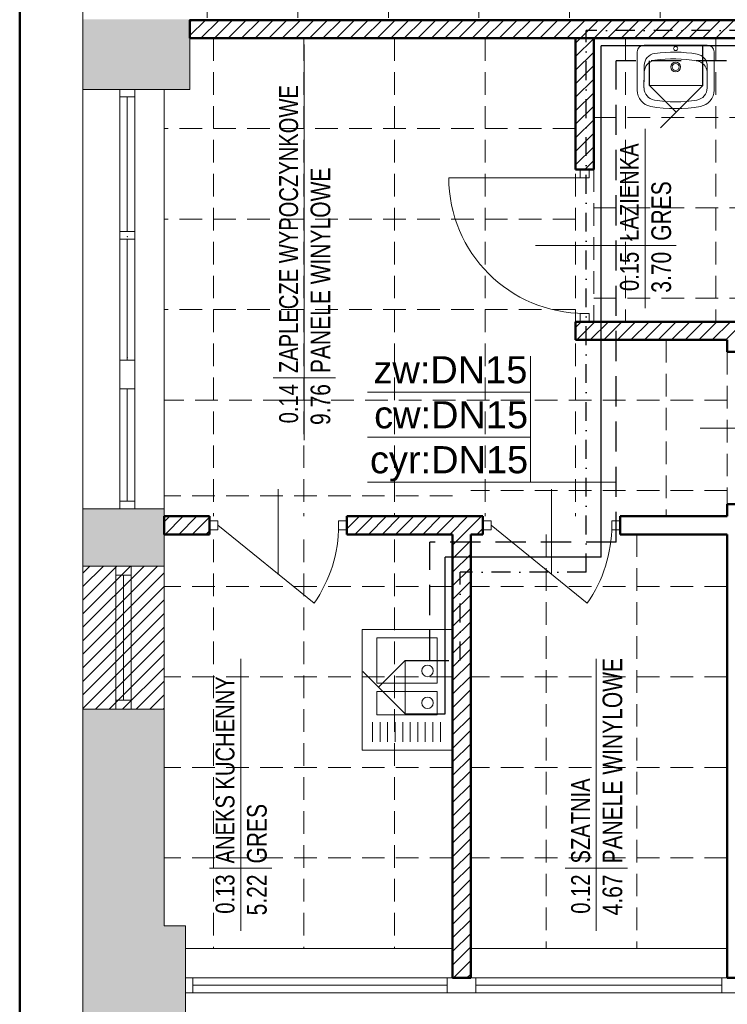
# Model space of a CAD drawing. Header units: millimetres. Extents: x -23540 to 53212, y -37964 to 41185.
# Tile 37 of 203: x -9233 to -8764, y -32127 to -31474. Entities that reach past the tile are written whole.
import ezdxf
from ezdxf.enums import TextEntityAlignment as Align

# ---------------------------------------------------------------- set-up
doc = ezdxf.new("R2010")
doc.units = ezdxf.units.MM
for name, pattern in [('DASHDOT', [1, 0.5, -0.25, 0, -0.25]), ('DASHED', [0.75, 0.5, -0.25]), ('DASHEDX2', [1.5, 1, -0.5])]:
    doc.linetypes.add(name, pattern=pattern)
doc.layers.get('0').update_dxf_attribs({"lineweight": 18})
for name, color, linetype, lineweight in [('BA_met', 7, 'Continuous', 18), ('Cienka', 7, 'Continuous', 18), ('M_Ramki rysunków', 2, 'Continuous', 18), ('mm_CWP', 210, 'DASHDOT', 30), ('mm_CWU', 20, 'DASHED', 30), ('mm_woda_armatura', 7, 'Continuous', 20), ('mm_woda_opisy', 7, 'Continuous', 13), ('mm_ZWU', 5, 'Continuous', 30), ('PG_PRZERYWANE_ŚREDNIE', 1, 'DASHEDX2', 18), ('PG_WIDOKOWE_CIENKIE', 1, 'Continuous', 18), ('PG_WYPOSAŻENIE', 1, 'Continuous', 18), ('PG_ŚCIANY_DZIAŁOWE', 3, 'Continuous', 18), ('Wyposażenie', 134, 'Continuous', 18), ('WYPOSAŻENIE GARAŻU', 253, 'Continuous', 5)]:
    doc.layers.add(name, color=color, linetype=linetype, lineweight=lineweight)
doc.styles.add('ROMANS', font='bikromsw.shx', dxfattribs={"width": 0.8})
doc.styles.get("Standard").update_dxf_attribs({"font": 'arial.ttf'})
doc.linetypes.add('HOT_WATER_SUPPLY', pattern='A,0.5,-0.2,["HW",Standard,S=0.1,R=0,X=-0.1,Y=-0.05],-0.2', length=0.9)

# ---------------------------------------------------------------- blocks, each defined once
blk = doc.blocks.new('jamb')
blk.add_lwpolyline([(-0.5, -0.5), (-0.5, 0.5), (0.5, 0.5), (0.5, -0.5)], close=True)
blk = doc.blocks.new('dr1h901')
at = {"color": 0}
blk.add_line((-0.5, 0), (-0.5, 1), dxfattribs=at)
blk.add_line((0, 0.3622), (0, -0.2655))
blk.add_arc((-0.5, 0), 1, 0, 90, dxfattribs=at)
blk = doc.blocks.new('bikmet')
blk.add_line((0, 1.65), (0, -1.65))
at = {"style": 'ROMANS', "width": 0.8}
blk.add_attdef('NRPOM', text='', height=1, dxfattribs=at).set_placement((-0.333, 0.333), align=Align.RIGHT)
blk.add_attdef('NWAPOM', (0.25, 0.333), '', height=1, dxfattribs=at)
blk.add_attdef('RAREA', text='', height=1.042, dxfattribs=at).set_placement((-0.333, -0.333), align=Align.TOP_RIGHT)
blk.add_attdef('PODLOGA', text='', height=1.042, dxfattribs=at).set_placement((0.25, -0.333), align=Align.TOP_LEFT)
blk = doc.blocks.new('umywalka')
at = {"layer": 'mm_CWU', "ltscale": 100}
blk.add_line((32174.56, 5293.32), (32174.56, 5276.9), dxfattribs=at)
at = {"layer": 'mm_woda_armatura', "linetype": 'Continuous'}
for p, q in [((32167.26, 5321.38), (32139.2, 5293.32)), ((32156.88, 5310.99), (32174.56, 5293.32)), ((32174.56, 5293.32), (32139.2, 5293.32))]:
    blk.add_line(p, q, dxfattribs=at)
at = {"layer": 'mm_ZWU', "ltscale": 100}
blk.add_line((32139.2, 5293.32), (32139.2, 5266.9), dxfattribs=at)

msp = doc.modelspace()

# ---------------------------------------------------------------- hatches: boundary and pattern name
at = {"layer": 'PG_ŚCIANY_DZIAŁOWE', "true_color": 0x636466, "transparency": 33554610}
h = msp.add_hatch(color=251, dxfattribs=at)
h.dxf.hatch_style = 1
h.paths.add_polyline_path([(-9119.71, -31473.46), (-9190.71, -31473.46), (-9190.71, -31519.96), (-9136.71, -31519.96), (-9119.71, -31519.96)])
h = msp.add_hatch(color=251, dxfattribs=at)
h.dxf.hatch_style = 1
h.paths.add_polyline_path([(-9136.71, -31797.96), (-9190.71, -31797.96), (-9190.71, -31835.96), (-9136.71, -31835.96)])
h = msp.add_hatch(color=251, dxfattribs=at)
h.dxf.hatch_style = 1
h.paths.add_polyline_path([(-9136.71, -31930.96), (-9175.84, -31930.96), (-9175.84, -31998.46), (-9190.71, -31998.46), (-9190.71, -32143.46), (-9122.71, -32143.46), (-9122.71, -32089.46), (-9122.71, -32074.46), (-9136.71, -32074.46)])
h.paths.add_polyline_path([(-9175.84, -31930.96), (-9190.71, -31930.96), (-9190.71, -31998.46), (-9175.84, -31998.46)], flags=17)

# ---------------------------------------------------------------- linework, layer by layer
at = {"color": 251, "true_color": 0x636466}
for p, q in [((-9190.71, -31835.96), (-9190.71, -29673.46)), ((-9119.71, -31519.96), (-9119.71, -31473.46)), ((-9119.71, -31473.96), (-8590.21, -31473.96)), ((-9119.71, -31485.96), (-9119.71, -31473.96)), ((-8590.21, -31485.96), (-9119.71, -31485.96)), ((-9136.71, -31519.96), (-9190.71, -31519.96)), ((-9166.21, -31797.96), (-9166.21, -31519.96)), ((-9156.21, -31519.96), (-9166.21, -31519.96)), ((-9156.21, -31524.96), (-9166.21, -31524.96)), ((-9161.21, -31614.21), (-9161.21, -31524.96)), ((-9156.21, -31797.96), (-9156.21, -31519.96)), ((-9119.71, -31519.96), (-9136.71, -31519.96)), ((-9136.71, -31519.96), (-9136.71, -31835.96)), ((-9136.71, -31519.96), (-9119.71, -31519.96)), ((-9156.21, -31614.21), (-9166.21, -31614.21)), ((-9156.21, -31619.21), (-9166.21, -31619.21)), ((-9161.21, -31699.46), (-9161.21, -31619.21)), ((-9156.21, -31699.46), (-9166.21, -31699.46)), ((-9136.71, -31721.96), (-9136.71, -31713.96)), ((-9156.21, -31718.46), (-9166.21, -31718.46)), ((-9161.21, -31792.96), (-9161.21, -31718.46)), ((-9156.21, -31792.96), (-9166.21, -31792.96)), ((-9136.71, -31797.96), (-9190.71, -31797.96)), ((-9136.71, -31797.96), (-9136.71, -31802.96)), ((-9021.21, -31811.96), (-9021.21, -31805.96)), ((-9021.21, -31805.96), (-9015.71, -31805.96)), ((-9015.71, -31805.96), (-9015.71, -31811.96)), ((-8840.21, -31811.96), (-8840.21, -31805.96)), ((-8840.21, -31805.96), (-8834.71, -31805.96)), ((-8834.71, -31805.96), (-8834.71, -31811.96)), ((-9015.71, -31811.96), (-9021.21, -31811.96)), ((-8834.71, -31811.96), (-8840.21, -31811.96)), ((-9136.71, -31835.96), (-9190.71, -31835.96)), ((-9190.71, -31835.96), (-9190.71, -31930.96)), ((-9190.71, -31835.96), (-9136.71, -31835.96)), ((-9190.71, -31930.96), (-9190.71, -31835.96)), ((-9168.71, -31835.96), (-9168.71, -31841.96)), ((-9158.71, -31835.96), (-9158.71, -31841.96)), ((-9136.71, -31835.96), (-9136.71, -31930.96)), ((-9136.71, -31835.96), (-9136.71, -31930.96)), ((-9158.71, -31841.96), (-9168.71, -31841.96)), ((-9168.71, -31841.96), (-9168.71, -31924.96)), ((-9163.71, -31841.96), (-9163.71, -31924.96)), ((-9158.71, -31841.96), (-9158.71, -31924.96)), ((-9158.71, -31924.96), (-9168.71, -31924.96)), ((-9168.71, -31924.96), (-9168.71, -31930.96)), ((-9158.71, -31924.96), (-9158.71, -31930.96)), ((-9190.71, -32143.46), (-9190.71, -31930.96)), ((-9136.71, -31930.96), (-9190.71, -31930.96)), ((-9136.71, -31930.96), (-9190.71, -31930.96)), ((-9136.71, -31930.96), (-9136.71, -32074.46)), ((-9136.71, -32074.46), (-9122.71, -32074.46)), ((-9122.71, -32089.46), (-9122.71, -32074.46)), ((-8945.71, -32089.46), (-9122.71, -32089.46)), ((-9122.71, -32089.46), (-9122.71, -32143.46)), ((-8763.71, -32089.46), (-8933.71, -32089.46)), ((-9122.71, -32108.96), (-9122.71, -32118.96)), ((-8567.21, -32108.96), (-9122.71, -32108.96)), ((-9117.71, -32108.96), (-9117.71, -32118.96)), ((-8949.21, -32118.96), (-8949.21, -32108.96)), ((-8930.21, -32118.96), (-8930.21, -32108.96)), ((-8567.21, -32118.96), (-9122.71, -32118.96)), ((-8949.21, -32113.96), (-9117.71, -32113.96)), ((-8767.21, -32113.96), (-8930.21, -32113.96))]:
    msp.add_line(p, q, dxfattribs=at)
at = {"color": 251, "true_color": 0x636466, "extrusion": (0, 0, -1)}
for p, q in [((-9061.21, -31841.56), (-9061.21, -31785.07)), ((-8880.21, -31841.56), (-8880.21, -31785.07)), ((-9101.21, -31808.96), (-9037.45, -31860.53)), ((-8920.21, -31808.96), (-8856.45, -31860.53))]:
    msp.add_line(p, q, dxfattribs=at)
at = {"color": 251, "lineweight": 20, "true_color": 0x636466}
for p, q in [((-9106.71, -31802.96), (-9106.71, -31814.96)), ((-9015.71, -31802.96), (-9015.71, -31814.96)), ((-8925.71, -31802.96), (-8925.71, -31814.96)), ((-8834.71, -31802.96), (-8834.71, -31814.96)), ((-8767.21, -32118.96), (-8767.21, -32108.96))]:
    msp.add_line(p, q, dxfattribs=at)
at = {"color": 251, "true_color": 0x636466, "extrusion": (0, 0, -1)}
for centre in [(9111.21, -31808.96), (8930.21, -31808.96)]:
    msp.add_arc(centre, 90, 180, 214.95948, dxfattribs=at)
at = {"color": 251, "true_color": 0x636466}
for p in [(-9161.21, -31617.63), (-9161.21, -31617.63), (-9161.21, -31617.63), (-9161.21, -31617.63), (-9161.21, -31697.8), (-9161.21, -31697.8), (-9161.21, -31697.8), (-9161.21, -31697.8)]:
    msp.add_point(p, dxfattribs=at)
at = {"layer": 'BA_met', "color": 251, "true_color": 0x636466}
for p, q in [((-9043.94, -31752.57), (-9043.94, -31490.16)), ((-8818.14, -31664.88), (-8818.14, -31546.15)), ((-9086.06, -32077.73), (-9086.06, -31897.59)), ((-8850.49, -32077.73), (-8850.49, -31897.59))]:
    msp.add_line(p, q, dxfattribs=at)
at = {"layer": 'Cienka', "color": 251, "true_color": 0x636466}
msp.add_line((-8852.21, -31485.96), (-8752.21, -31485.96), dxfattribs=at)
at = {"layer": 'M_Ramki rysunków', "color": 18, "lineweight": 50, "true_color": 0x000000}
msp.add_line((-9232.51, -32948.99), (-9232.51, -28848.99), dxfattribs=at)
at = {"layer": 'mm_CWP', "ltscale": 25}
for p, q in [((-8624.21, -31480.96), (-8857.21, -31480.96)), ((-8857.21, -31840.1), (-8857.21, -31480.96)), ((-8940.71, -31898.5), (-8940.71, -31840.1)), ((-8857.21, -31840.1), (-8940.71, -31840.1)), ((-8960.71, -31898.5), (-8940.71, -31898.5))]:
    msp.add_line(p, q, dxfattribs=at)
at = {"layer": 'mm_CWU', "ltscale": 40}
for p, q in [((-8644.21, -31500.96), (-8837.21, -31500.96)), ((-8837.21, -31820.1), (-8837.21, -31500.96)), ((-8960.71, -31898.5), (-8960.71, -31820.1)), ((-8837.21, -31820.1), (-8960.71, -31820.1))]:
    msp.add_line(p, q, dxfattribs=at)
at = {"layer": 'mm_woda_opisy'}
for p, q in [((-8894.07, -31780.25), (-8894.07, -31696.82)), ((-9002.05, -31720.6), (-8894.07, -31720.6)), ((-9002.05, -31750.43), (-8894.07, -31750.43)), ((-9002.05, -31780.25), (-8837.21, -31780.25))]:
    msp.add_line(p, q, dxfattribs=at)
at = {"layer": 'mm_ZWU', "ltscale": 100}
for p, q in [((-8634.21, -31490.96), (-8847.21, -31490.96)), ((-8847.21, -31830.1), (-8847.21, -31490.96)), ((-8950.71, -31933.86), (-8950.71, -31830.1)), ((-8847.21, -31830.1), (-8950.71, -31830.1))]:
    msp.add_line(p, q, dxfattribs=at)
at = {"layer": 'PG_PRZERYWANE_ŚREDNIE', "color": 251, "lineweight": 15, "ltscale": 15, "true_color": 0x636466}
for p, q in [((-9108.21, -30512.46), (-9108.21, -31473.96)), ((-9048.21, -30512.46), (-9048.21, -31473.96)), ((-8988.21, -30512.46), (-8988.21, -31473.96)), ((-8928.21, -30512.46), (-8928.21, -31473.96)), ((-8868.21, -30512.46), (-8868.21, -31473.96)), ((-8808.21, -30512.46), (-8808.21, -31473.96)), ((-8590.21, -31473.96), (-9119.71, -31473.96)), ((-9104.21, -31485.96), (-9104.21, -31802.96)), ((-9044.21, -31485.96), (-9044.21, -31802.96)), ((-8984.21, -31485.96), (-8984.21, -31802.96)), ((-8924.21, -31485.96), (-8924.21, -31802.96)), ((-8864.21, -31485.96), (-8864.21, -31802.96)), ((-8831.21, -31485.96), (-8831.21, -31673.96)), ((-8771.21, -31485.96), (-8771.21, -31673.96)), ((-8852.21, -31538.46), (-8651.21, -31538.46)), ((-8864.21, -31545.96), (-9136.71, -31545.96)), ((-8852.21, -31572.96), (-8852.21, -31673.96)), ((-8852.21, -31598.46), (-8651.21, -31598.46)), ((-8864.21, -31605.96), (-9136.71, -31605.96)), ((-8852.21, -31658.46), (-8651.21, -31658.46)), ((-8864.21, -31665.96), (-9136.71, -31665.96)), ((-8804.21, -31685.96), (-8804.21, -31802.96)), ((-8763.71, -31693.96), (-8763.71, -31794.96)), ((-8763.71, -31725.96), (-9136.71, -31725.96)), ((-8763.71, -31785.96), (-8933.71, -31785.96)), ((-8945.71, -31789.46), (-9136.71, -31789.46)), ((-9104.21, -31818.46), (-9104.21, -32089.46)), ((-9044.21, -31818.46), (-9044.21, -32089.46)), ((-8984.21, -31818.46), (-8984.21, -32089.46)), ((-8883.71, -31814.96), (-8883.71, -32089.46)), ((-8823.71, -31814.96), (-8823.71, -32089.46)), ((-8945.71, -31849.46), (-9136.71, -31849.46)), ((-8763.71, -31849.46), (-8933.71, -31849.46)), ((-8945.71, -31909.46), (-9136.71, -31909.46)), ((-8763.71, -31909.46), (-8933.71, -31909.46)), ((-8945.71, -31969.46), (-9136.71, -31969.46)), ((-8763.71, -31969.46), (-8933.71, -31969.46)), ((-8945.71, -32029.46), (-9136.71, -32029.46)), ((-8763.71, -32029.46), (-8933.71, -32029.46))]:
    msp.add_line(p, q, dxfattribs=at)
at = {"layer": 'PG_WIDOKOWE_CIENKIE', "color": 251, "lineweight": 50, "true_color": 0x636466}
for p, q in [((-9119.71, -31473.96), (-8590.21, -31473.96)), ((-9119.71, -31473.96), (-9119.71, -31485.96)), ((-9119.71, -31485.96), (-8590.21, -31485.96)), ((-8864.21, -31572.96), (-8864.21, -31485.96)), ((-8852.21, -31572.96), (-8852.21, -31485.96)), ((-8852.21, -31572.96), (-8864.21, -31572.96)), ((-8864.21, -31685.96), (-8864.21, -31673.96)), ((-8852.21, -31673.96), (-8864.21, -31673.96)), ((-8852.21, -31673.96), (-8539.21, -31673.96)), ((-8864.21, -31685.96), (-8763.71, -31685.96)), ((-8763.71, -31693.96), (-8763.71, -31685.96)), ((-8763.71, -31693.96), (-8751.71, -31693.96)), ((-8763.71, -31802.96), (-8763.71, -31794.96)), ((-8763.71, -31794.96), (-8751.71, -31794.96)), ((-9136.71, -31802.96), (-9106.71, -31802.96)), ((-9136.71, -31802.96), (-9136.71, -31814.96)), ((-9106.71, -31814.96), (-9106.71, -31802.96)), ((-9015.71, -31802.96), (-8925.71, -31802.96)), ((-9015.71, -31814.96), (-9015.71, -31802.96)), ((-8925.71, -31814.96), (-8925.71, -31802.96)), ((-8834.71, -31802.96), (-8763.71, -31802.96)), ((-8834.71, -31814.96), (-8834.71, -31802.96)), ((-9136.71, -31814.96), (-9106.71, -31814.96)), ((-9015.71, -31814.96), (-8945.71, -31814.96)), ((-8945.71, -32108.96), (-8945.71, -31814.96)), ((-8933.71, -31814.96), (-8925.71, -31814.96)), ((-8933.71, -32108.96), (-8933.71, -31814.96)), ((-8834.71, -31814.96), (-8763.71, -31814.96)), ((-8763.71, -32108.96), (-8763.71, -31814.96)), ((-8945.71, -32108.96), (-8933.71, -32108.96)), ((-8763.71, -32108.96), (-8751.71, -32108.96))]:
    msp.add_line(p, q, dxfattribs=at)
at = {"layer": 'PG_WIDOKOWE_CIENKIE', "color": 251, "linetype": 'Continuous', "lineweight": 18, "true_color": 0x636466}
for p, q in [((-9119.71, -31475.29), (-9118.39, -31473.96)), ((-9119.71, -31484.27), (-9109.41, -31473.96)), ((-9112.43, -31485.96), (-9100.43, -31473.96)), ((-9103.45, -31485.96), (-9091.45, -31473.96)), ((-9094.47, -31485.96), (-9082.47, -31473.96)), ((-9085.49, -31485.96), (-9073.49, -31473.96)), ((-9076.51, -31485.96), (-9064.51, -31473.96)), ((-9067.53, -31485.96), (-9055.53, -31473.96)), ((-9058.55, -31485.96), (-9046.55, -31473.96)), ((-9049.57, -31485.96), (-9037.57, -31473.96)), ((-9040.59, -31485.96), (-9028.59, -31473.96)), ((-9031.61, -31485.96), (-9019.61, -31473.96)), ((-9022.63, -31485.96), (-9010.63, -31473.96)), ((-9013.65, -31485.96), (-9001.65, -31473.96)), ((-9004.67, -31485.96), (-8992.67, -31473.96)), ((-8995.69, -31485.96), (-8983.69, -31473.96)), ((-8986.71, -31485.96), (-8974.71, -31473.96)), ((-8977.73, -31485.96), (-8965.73, -31473.96)), ((-8968.75, -31485.96), (-8956.75, -31473.96)), ((-8959.77, -31485.96), (-8947.77, -31473.96)), ((-8950.79, -31485.96), (-8938.79, -31473.96)), ((-8941.81, -31485.96), (-8929.81, -31473.96)), ((-8932.83, -31485.96), (-8920.83, -31473.96)), ((-8923.85, -31485.96), (-8911.85, -31473.96)), ((-8914.87, -31485.96), (-8902.87, -31473.96)), ((-8905.89, -31485.96), (-8893.89, -31473.96)), ((-8896.91, -31485.96), (-8884.91, -31473.96)), ((-8887.93, -31485.96), (-8875.93, -31473.96)), ((-8878.94, -31485.96), (-8866.94, -31473.96)), ((-8869.96, -31485.96), (-8857.96, -31473.96)), ((-8860.98, -31485.96), (-8848.98, -31473.96)), ((-8852, -31485.96), (-8840, -31473.96)), ((-8843.02, -31485.96), (-8831.02, -31473.96)), ((-8834.04, -31485.96), (-8822.04, -31473.96)), ((-8825.06, -31485.96), (-8813.06, -31473.96)), ((-8816.08, -31485.96), (-8804.08, -31473.96)), ((-8807.1, -31485.96), (-8795.1, -31473.96)), ((-8798.12, -31485.96), (-8786.12, -31473.96)), ((-8789.14, -31485.96), (-8777.14, -31473.96)), ((-8780.16, -31485.96), (-8768.16, -31473.96)), ((-8771.18, -31485.96), (-8759.18, -31473.96)), ((-8864.21, -31489.19), (-8860.98, -31485.96)), ((-8864.21, -31498.17), (-8852.21, -31486.17)), ((-8864.21, -31507.16), (-8852.21, -31495.16)), ((-8864.21, -31516.14), (-8852.21, -31504.14)), ((-8864.21, -31525.12), (-8852.21, -31513.12)), ((-8864.21, -31534.1), (-8852.21, -31522.1)), ((-8864.21, -31543.08), (-8852.21, -31531.08)), ((-8864.21, -31552.06), (-8852.21, -31540.06)), ((-8864.21, -31561.04), (-8852.21, -31549.04)), ((-8864.21, -31570.02), (-8852.21, -31558.02)), ((-8858.18, -31572.96), (-8852.21, -31567)), ((-8864.21, -31677.78), (-8860.4, -31673.96)), ((-8863.42, -31685.96), (-8851.42, -31673.96)), ((-8854.44, -31685.96), (-8842.44, -31673.96)), ((-8845.46, -31685.96), (-8833.46, -31673.96)), ((-8836.48, -31685.96), (-8824.48, -31673.96)), ((-8827.5, -31685.96), (-8815.5, -31673.96)), ((-8818.52, -31685.96), (-8806.52, -31673.96)), ((-8809.54, -31685.96), (-8797.54, -31673.96)), ((-8800.56, -31685.96), (-8788.56, -31673.96)), ((-8791.58, -31685.96), (-8779.58, -31673.96)), ((-8782.6, -31685.96), (-8770.6, -31673.96)), ((-8773.62, -31685.96), (-8761.62, -31673.96)), ((-8764.64, -31685.96), (-8752.64, -31673.96)), ((-9136.71, -31806.6), (-9133.08, -31802.96)), ((-9136.1, -31814.96), (-9124.1, -31802.96)), ((-9127.12, -31814.96), (-9115.12, -31802.96)), ((-9118.14, -31814.96), (-9106.71, -31803.54)), ((-9015.71, -31811.32), (-9007.36, -31802.96)), ((-9010.38, -31814.96), (-8998.38, -31802.96)), ((-9001.4, -31814.96), (-8989.4, -31802.96)), ((-8992.42, -31814.96), (-8980.42, -31802.96)), ((-8983.44, -31814.96), (-8971.44, -31802.96)), ((-8974.46, -31814.96), (-8962.46, -31802.96)), ((-8965.48, -31814.96), (-8953.48, -31802.96)), ((-8956.5, -31814.96), (-8944.5, -31802.96)), ((-8947.52, -31814.96), (-8935.52, -31802.96)), ((-8945.71, -31822.14), (-8926.54, -31802.96)), ((-9109.16, -31814.96), (-9106.71, -31812.52)), ((-8929.56, -31814.96), (-8925.71, -31811.12)), ((-8945.71, -31831.12), (-8933.71, -31819.12)), ((-8945.71, -31840.1), (-8933.71, -31828.1)), ((-9190.71, -31840.61), (-9186.07, -31835.96)), ((-9190.71, -31849.59), (-9177.09, -31835.96)), ((-9190.71, -31858.57), (-9168.11, -31835.96)), ((-9190.71, -31867.55), (-9159.13, -31835.96)), ((-9190.71, -31876.53), (-9150.15, -31835.96)), ((-9190.71, -31885.51), (-9141.17, -31835.96)), ((-8945.71, -31849.08), (-8933.71, -31837.08)), ((-9190.71, -31894.49), (-9136.71, -31840.49)), ((-9190.71, -31903.47), (-9136.71, -31849.47)), ((-8945.71, -31858.06), (-8933.71, -31846.06)), ((-9190.71, -31912.45), (-9136.71, -31858.45)), ((-8945.71, -31867.04), (-8933.71, -31855.04)), ((-8945.71, -31876.02), (-8933.71, -31864.02)), ((-9190.71, -31921.43), (-9136.71, -31867.43)), ((-9190.71, -31930.41), (-9136.71, -31876.41)), ((-8945.71, -31885), (-8933.71, -31873)), ((-8945.71, -31893.98), (-8933.71, -31881.98)), ((-9182.29, -31930.96), (-9136.71, -31885.39)), ((-8945.71, -31902.96), (-8933.71, -31890.96)), ((-9173.31, -31930.96), (-9136.71, -31894.37)), ((-9164.33, -31930.96), (-9136.71, -31903.35)), ((-8945.71, -31911.94), (-8933.71, -31899.94)), ((-8945.71, -31920.92), (-8933.71, -31908.92)), ((-9155.35, -31930.96), (-9136.71, -31912.33)), ((-9146.37, -31930.96), (-9136.71, -31921.31)), ((-8945.71, -31929.9), (-8933.71, -31917.9)), ((-9137.39, -31930.96), (-9136.71, -31930.29)), ((-8945.71, -31938.89), (-8933.71, -31926.89)), ((-8945.71, -31947.87), (-8933.71, -31935.87)), ((-8945.71, -31956.85), (-8933.71, -31944.85)), ((-8945.71, -31965.83), (-8933.71, -31953.83)), ((-8945.71, -31974.81), (-8933.71, -31962.81)), ((-8945.71, -31983.79), (-8933.71, -31971.79)), ((-8945.71, -31992.77), (-8933.71, -31980.77)), ((-8945.71, -32001.75), (-8933.71, -31989.75)), ((-8945.71, -32010.73), (-8933.71, -31998.73)), ((-8945.71, -32019.71), (-8933.71, -32007.71)), ((-8945.71, -32028.69), (-8933.71, -32016.69)), ((-8945.71, -32037.67), (-8933.71, -32025.67)), ((-8945.71, -32046.65), (-8933.71, -32034.65)), ((-8945.71, -32055.63), (-8933.71, -32043.63)), ((-8945.71, -32064.61), (-8933.71, -32052.61)), ((-8945.71, -32073.59), (-8933.71, -32061.59)), ((-8945.71, -32082.57), (-8933.71, -32070.57)), ((-8945.71, -32091.55), (-8933.71, -32079.55)), ((-8945.71, -32100.53), (-8933.71, -32088.53)), ((-8945.17, -32108.96), (-8933.71, -32097.51)), ((-8936.19, -32108.96), (-8933.71, -32106.49))]:
    msp.add_line(p, q, dxfattribs=at)
at = {"layer": 'PG_WIDOKOWE_CIENKIE', "color": 251, "lineweight": 18, "true_color": 0x636466}
for p, q in [((-8777.02, -31490.52), (-8818.83, -31490.52)), ((-8823.38, -31520.49), (-8823.38, -31495.07)), ((-8772.47, -31520.49), (-8772.47, -31495.07)), ((-8818.75, -31504.08), (-8818.83, -31509.43)), ((-8776.94, -31504.72), (-8777.02, -31510.06)), ((-8818.77, -31508.61), (-8818.93, -31518.96)), ((-8818.79, -31509.61), (-8818.83, -31509.61)), ((-8818.83, -31514.96), (-8818.83, -31512.32)), ((-8818.83, -31512.32), (-8818.83, -31512.32)), ((-8818.83, -31512.34), (-8818.83, -31512.34)), ((-8818.72, -31507.79), (-8818.81, -31507.79)), ((-8776.99, -31507.79), (-8777.07, -31507.79)), ((-8777.02, -31518.96), (-8777.02, -31509.61)), ((-8818.83, -31513.06), (-8818.89, -31513.06)), ((-8818.83, -31514.14), (-8818.85, -31514.14))]:
    msp.add_line(p, q, dxfattribs=at)
for centre, radius in [((-8797.92, -31492.8), 1.36), ((-8797.92, -31505.07), 3.18), ((-8797.92, -31505.07), 2.27)]:
    msp.add_circle(centre, radius, dxfattribs=at)
for centre, radius, start, end in [((-8818.83, -31495.07), 4.55, 90, 180), ((-8777.02, -31495.07), 4.55, 0, 90), ((-8810.57, -31504.21), 8.18, 98.27941, 179.12527), ((-8799.05, -31583.36), 88.17, 79.97114, 98.27941), ((-8785.12, -31504.6), 8.18, 359.12527, 79.97114), ((-8810.59, -31508.74), 8.18, 98.27941, 179.12527), ((-8799.07, -31587.9), 88.17, 79.97114, 98.27941), ((-8785.14, -31509.13), 8.18, 5.2076, 79.97114), ((-8810.65, -31518.96), 8.18, 180, 260.84587), ((-8785.2, -31518.96), 8.18, 279.15413, 0), ((-8812.47, -31520.49), 10.91, 180, 259.75965), ((-8783.38, -31520.49), 10.91, 280.24035, 0), ((-8797.92, -31439.98), 92.72, 259.75965, 280.24035), ((-8797.92, -31439.98), 88.17, 260.84587, 279.15413)]:
    msp.add_arc(centre, radius, start, end, dxfattribs=at)
at = {"layer": 'PG_WYPOSAŻENIE', "color": 251, "true_color": 0x636466}
for p, q in [((-8945.71, -31877.96), (-9005.71, -31877.96)), ((-9005.71, -31877.96), (-9005.71, -31957.96)), ((-8995.85, -31883.52), (-8995.85, -31913.52)), ((-8955.85, -31883.52), (-8995.85, -31883.52)), ((-8955.85, -31913.52), (-8955.85, -31883.52)), ((-8995.85, -31913.52), (-8955.85, -31913.52)), ((-8995.85, -31919.07), (-8995.85, -31934.69)), ((-8955.85, -31919.07), (-8995.85, -31919.07)), ((-8955.85, -31934.69), (-8955.85, -31919.07)), ((-8995.85, -31934.69), (-8955.85, -31934.69)), ((-8998.77, -31939.42), (-8998.77, -31952.59)), ((-8993.77, -31939.42), (-8993.77, -31952.59)), ((-8988.77, -31939.42), (-8988.77, -31952.59)), ((-8983.77, -31939.42), (-8983.77, -31952.59)), ((-8978.77, -31939.42), (-8978.77, -31952.59)), ((-8973.77, -31939.42), (-8973.77, -31952.59)), ((-8968.77, -31939.42), (-8968.77, -31952.59)), ((-8963.77, -31939.42), (-8963.77, -31952.59)), ((-8958.77, -31939.42), (-8958.77, -31952.59)), ((-8953.77, -31939.42), (-8953.77, -31952.59)), ((-8945.71, -31957.96), (-9005.71, -31957.96))]:
    msp.add_line(p, q, dxfattribs=at)
for centre in [(-8962.33, -31905.49), (-8962.33, -31926.66)]:
    msp.add_circle(centre, 3.83, dxfattribs=at)
at = {"layer": 'Wyposażenie', "color": 251, "lineweight": 0, "true_color": 0x636466}
msp.add_line((-8945.71, -31877.96), (-8945.71, -31817.96), dxfattribs=at)

# ---------------------------------------------------------------- block references
at = {"layer": 'BA_met', "color": 251, "true_color": 0x636466, "xscale": 12.5, "yscale": 12.5, "zscale": 12.5, "rotation": 90}
for p, values in [((-9043.94, -31711.16), {'NRPOM': '0.14', 'NWAPOM': 'ZAPLECZE WYPOCZYNKOWE', 'RAREA': '9.76', 'PODLOGA': 'PANELE WINYLOWE'}), ((-8818.14, -31623.46), {'NRPOM': '0.15', 'NWAPOM': 'ŁAZIENKA', 'RAREA': '3.70', 'PODLOGA': 'GRES'}), ((-8850.49, -32036.31), {'NRPOM': '0.12', 'NWAPOM': 'SZATNIA', 'RAREA': '4.67', 'PODLOGA': 'PANELE WINYLOWE'}), ((-9086.06, -32036.31), {'NRPOM': '0.13', 'NWAPOM': 'ANEKS KUCHENNY', 'RAREA': '5.22', 'PODLOGA': 'GRES'})]:
    msp.add_blockref('bikmet', p, dxfattribs=at).add_auto_attribs(values)
at = {"layer": 'mm_woda_armatura', "linetype": 'HOT_WATER_SUPPLY'}
for p, rotation in [((23359.35, -26224.06), 180), ((-3683.81, -64073.06), 89.99999999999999)]:
    msp.add_blockref('umywalka', p, dxfattribs=dict(at, rotation=rotation))
at = {"layer": 'WYPOSAŻENIE GARAŻU', "color": 251, "true_color": 0x636466}
for name, p, xscale, yscale, zscale, rotation in [('jamb', (-8858.21, -31575.71), 5.5, 5.999999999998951, 5.5, 270), ('dr1h901', (-8858.21, -31623.46), -90, 90, -90, 90), ('jamb', (-8858.21, -31671.21), 5.5, 5.999999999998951, 5.5, 270), ('dr1h901', (-8757.71, -31744.46), 90, 90, -90, 270)]:
    msp.add_blockref(name, p, dxfattribs=dict(at, xscale=xscale, yscale=yscale, zscale=zscale, rotation=rotation))
at = {"layer": 'WYPOSAŻENIE GARAŻU', "color": 251, "true_color": 0x636466, "xscale": 5.5, "yscale": 5.999999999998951, "zscale": 5.5}
for p in [(-9103.96, -31808.96), (-8922.96, -31808.96)]:
    msp.add_blockref('jamb', p, dxfattribs=at)

# ---------------------------------------------------------------- texts
at = {"layer": 'mm_woda_opisy', "char_height": 18, "width": 263.5284, "attachment_point": 1}
for s, insert in [('zw:DN15', (-8998.14, -31696.82)), ('cw:DN15', (-8997.66, -31726.65)), ('cyr:DN15', (-9000.41, -31756.47))]:
    msp.add_mtext(s, dxfattribs=dict(at, insert=insert))

doc.saveas('drawing.dxf')
